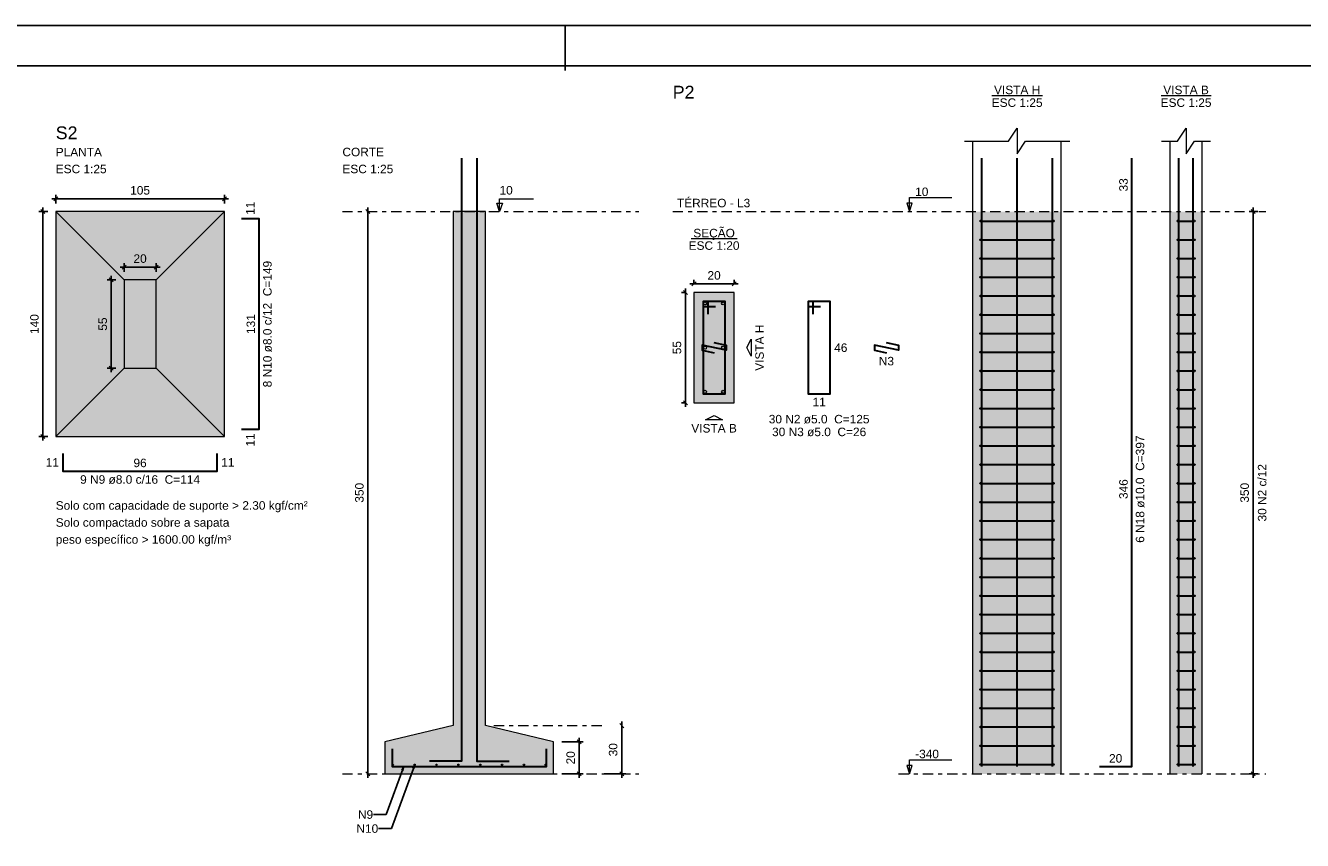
# Model space of a CAD drawing. Header units: millimetres. Extents: x 0 to 119, y 0 to 84.
# Tile 7 of 12: x 31 to 63, y 64 to 84. Entities that reach past the tile are written whole.
import ezdxf

# ---------------------------------------------------------------- set-up
doc = ezdxf.new("R2010")
doc.units = ezdxf.units.MM
doc.header["$MEASUREMENT"] = 0
doc.linetypes.add('DASHDOT', pattern=[2.54, 1.27, -0.635, 0, -0.635])
doc.linetypes.add('NULL', pattern=[0])
doc.layers.get('0').update_dxf_attribs({"lineweight": 18})
for name, color, linetype, lineweight in [('Descrição da armadura', 7, 'Continuous', 0), ('DT-Armadura', 2, 'Continuous', 30), ('DT-Barras na forma', 2, 'Continuous', 30), ('DT-Barras no corte', 5, 'Continuous', 5), ('DT-Barras rebatidas', 2, 'Continuous', 30), ('DT-Cotas', 9, 'Continuous', 5), ('DT-Estribos na forma', 2, 'Continuous', 30), ('DT-Forma', 5, 'Continuous', 5), ('DT-Hachura sapatas em corte', 43, 'Continuous', 5), ('DT-Hachura sapatas em planta', 43, 'Continuous', 5), ('DT-Hachura seção pilares', 254, 'Continuous', 5), ('DT-Hachura vista pilares', 254, 'Continuous', 5), ('DT-Pontilhado', 9, 'DASHDOT', 5), ('DT-Textos', 7, 'Continuous', 5), ('DT-Título', 3, 'Continuous', 20), ('Textos armaduras', 7, 'Continuous', 0)]:
    doc.layers.add(name, color=color, linetype=linetype, lineweight=lineweight)
doc.layers.add('SEDUC_MARF', color=1, linetype='Continuous')
doc.layers.add('SEDUC_MARGG', color=7, linetype='Continuous')
doc.styles.add('Arial', font='txt')
doc.dimstyles.get("Standard").update_dxf_attribs({"dimtxt": 0.18, "dimasz": 0.18, "dimexe": 0.18, "dimexo": 0.0625, "dimgap": 0.09, "dimtad": 0, "dimtih": 1, "dimtoh": 1, "dimdec": 4, "dimzin": 0, "dimdsep": 46, "dimtxsty": 'Standard', "dimcen": 0.09, "dimadec": 0, "dimazin": 0, "dimtfac": 1, "dimtdec": 4, "dimtofl": 0, "dimtmove": 0, "dimatfit": 3, "dimfxl": 1, "dimtolj": 1, "dimtzin": 0, "dimarcsym": 0})
doc.dimstyles.new('UM_20.000000', dxfattribs={"dimtxt": 0.18, "dimasz": 0.1, "dimexe": 0.1, "dimexo": 0.2, "dimgap": 0, "dimtad": 1, "dimtih": 1, "dimtoh": 1, "dimdec": 1, "dimlfac": 20, "dimzin": 0, "dimdsep": 46, "dimtxsty": 'Standard', "dimcen": 0.09, "dimdle": 0.1, "dimadec": 1, "dimazin": 2, "dimtfac": 1, "dimtdec": 4, "dimtofl": 0, "dimtmove": 0, "dimatfit": 3, "dimfxl": 1, "dimtolj": 1, "dimarcsym": 0})
doc.dimstyles.new('UM_25.000000', dxfattribs={"dimtxt": 0.18, "dimasz": 0.1, "dimexe": 0.1, "dimexo": 0.2, "dimgap": 0, "dimtad": 1, "dimtih": 1, "dimtoh": 1, "dimdec": 1, "dimlfac": 25, "dimzin": 0, "dimdsep": 46, "dimtxsty": 'Standard', "dimcen": 0.09, "dimdle": 0.1, "dimadec": 1, "dimazin": 2, "dimtfac": 1, "dimtdec": 4, "dimtofl": 0, "dimtmove": 0, "dimatfit": 3, "dimfxl": 1, "dimtolj": 1, "dimarcsym": 0})

# ---------------------------------------------------------------- blocks, each defined once
blk = doc.blocks.new('_Oblique')
at = {"color": 0, "linetype": 'ByBlock', "lineweight": -2}
blk.add_line((-0.5, -0.5), (0.5, 0.5), dxfattribs=at)
blk = doc.blocks.new('*D16')
at = {"layer": 'Defpoints', "color": 0}
for p in [(48.109858, 77.453308), (47.898058, 74.703308), (48.109858, 74.703308)]:
    blk.add_point(p, dxfattribs=at)
at = {"layer": 'DT-Cotas', "color": 0, "lineweight": -2}
for p, q in [((47.909858, 77.453308), (47.798058, 77.453308)), ((47.898058, 77.553308), (47.898058, 74.603308)), ((47.909858, 74.703308), (47.798058, 74.703308))]:
    blk.add_line(p, q, dxfattribs=at)
at = {"layer": 'DT-Cotas', "color": 0, "lineweight": -2, "xscale": 0.1, "yscale": 0.1, "zscale": 0.1}
for p, rotation in [((47.898058, 77.453308), 90), ((47.898058, 74.703308), 270)]:
    blk.add_blockref('_Oblique', p, dxfattribs=dict(at, rotation=rotation))
at = {"layer": 'DT-Cotas', "color": 7, "insert": (47.686258, 76.078308), "char_height": 0.2118, "attachment_point": 5, "rotation": 90, "style": 'Arial'}
blk.add_mtext('\\A1;55', dxfattribs=at)
blk = doc.blocks.new('*D17')
at = {"layer": 'Defpoints', "color": 0}
for p in [(49.109858, 77.665108), (48.109858, 77.453308), (49.109858, 77.453308)]:
    blk.add_point(p, dxfattribs=at)
at = {"layer": 'DT-Cotas', "color": 0, "lineweight": -2}
for p, q in [((48.009858, 77.665108), (49.209858, 77.665108)), ((48.109858, 77.653308), (48.109858, 77.765108)), ((49.109858, 77.653308), (49.109858, 77.765108))]:
    blk.add_line(p, q, dxfattribs=at)
at = {"layer": 'DT-Cotas', "color": 0, "lineweight": -2, "xscale": 0.1, "yscale": 0.1, "zscale": 0.1, "rotation": 180}
blk.add_blockref('_Oblique', (48.109858, 77.665108), dxfattribs=at)
at = {"layer": 'DT-Cotas', "color": 0, "lineweight": -2, "xscale": 0.1, "yscale": 0.1, "zscale": 0.1}
blk.add_blockref('_Oblique', (49.109858, 77.665108), dxfattribs=at)
at = {"layer": 'DT-Cotas', "color": 7, "insert": (48.609858, 77.876908), "char_height": 0.2118, "attachment_point": 5, "rotation": 0.0057296, "style": 'Arial'}
blk.add_mtext('\\A1;20', dxfattribs=at)
blk = doc.blocks.new('*D18')
at = {"layer": 'Defpoints', "color": 0}
for p in [(62.033048, 79.465408), (62.350748, 79.465408), (62.350748, 65.465408)]:
    blk.add_point(p, dxfattribs=at)
at = {"layer": 'DT-Cotas', "color": 0, "lineweight": -2}
for p, q in [((62.033048, 65.365408), (62.033048, 79.565408)), ((62.150748, 79.465408), (61.933048, 79.465408)), ((62.150748, 65.465408), (61.933048, 65.465408))]:
    blk.add_line(p, q, dxfattribs=at)
at = {"layer": 'DT-Cotas', "color": 0, "lineweight": -2, "xscale": 0.1, "yscale": 0.1, "zscale": 0.1}
for p, rotation in [((62.033048, 79.465408), 90), ((62.033048, 65.465408), 270)]:
    blk.add_blockref('_Oblique', p, dxfattribs=dict(at, rotation=rotation))
at = {"layer": 'DT-Cotas', "color": 7, "insert": (61.821248, 72.465408), "char_height": 0.2118, "attachment_point": 5, "rotation": 90, "style": 'Arial'}
blk.add_mtext('\\A1;350', dxfattribs=at)
blk = doc.blocks.new('*D19')
at = {"layer": 'Defpoints', "color": 0}
for p in [(62.033048, 79.465408), (62.350748, 79.465408), (62.350748, 65.465408)]:
    blk.add_point(p, dxfattribs=at)
at = {"layer": 'DT-Cotas', "color": 0, "lineweight": -2}
for p, q in [((62.033048, 65.365408), (62.033048, 79.565408)), ((62.150748, 79.465408), (61.933048, 79.465408)), ((62.150748, 65.465408), (61.933048, 65.465408))]:
    blk.add_line(p, q, dxfattribs=at)
at = {"layer": 'DT-Cotas', "color": 0, "lineweight": -2, "xscale": 0.1, "yscale": 0.1, "zscale": 0.1}
for p, rotation in [((62.033048, 79.465408), 90), ((62.033048, 65.465408), 270)]:
    blk.add_blockref('_Oblique', p, dxfattribs=dict(at, rotation=rotation))
blk = doc.blocks.new('*D20')
at = {"layer": 'Defpoints', "color": 0}
for p in [(32.218278, 79.465408), (31.900578, 73.865408), (32.218278, 73.865408)]:
    blk.add_point(p, dxfattribs=at)
at = {"layer": 'DT-Cotas', "color": 0, "lineweight": -2}
for p, q in [((31.900578, 79.565408), (31.900578, 73.765408)), ((32.018278, 79.465408), (31.800578, 79.465408)), ((32.018278, 73.865408), (31.800578, 73.865408))]:
    blk.add_line(p, q, dxfattribs=at)
at = {"layer": 'DT-Cotas', "color": 0, "lineweight": -2, "xscale": 0.1, "yscale": 0.1, "zscale": 0.1}
for p, rotation in [((31.900578, 79.465408), 90), ((31.900578, 73.865408), 270)]:
    blk.add_blockref('_Oblique', p, dxfattribs=dict(at, rotation=rotation))
at = {"layer": 'DT-Cotas', "color": 7, "insert": (31.688778, 76.665408), "char_height": 0.2118, "attachment_point": 5, "rotation": 90, "style": 'Arial'}
blk.add_mtext('\\A1;140', dxfattribs=at)
blk = doc.blocks.new('*D21')
at = {"layer": 'Defpoints', "color": 0}
for p in [(36.418278, 79.783108), (32.218278, 79.465408), (36.418278, 79.465408)]:
    blk.add_point(p, dxfattribs=at)
at = {"layer": 'DT-Cotas', "color": 0, "lineweight": -2}
for p, q in [((32.218278, 79.665408), (32.218278, 79.883108)), ((36.418278, 79.665408), (36.418278, 79.883108)), ((32.118278, 79.783108), (36.518278, 79.783108))]:
    blk.add_line(p, q, dxfattribs=at)
at = {"layer": 'DT-Cotas', "color": 0, "lineweight": -2, "xscale": 0.1, "yscale": 0.1, "zscale": 0.1, "rotation": 180}
blk.add_blockref('_Oblique', (32.218278, 79.783108), dxfattribs=at)
at = {"layer": 'DT-Cotas', "color": 0, "lineweight": -2, "xscale": 0.1, "yscale": 0.1, "zscale": 0.1}
blk.add_blockref('_Oblique', (36.418278, 79.783108), dxfattribs=at)
at = {"layer": 'DT-Cotas', "color": 7, "insert": (34.318278, 79.994908), "char_height": 0.2118, "attachment_point": 5, "rotation": 0.0057296, "style": 'Arial'}
blk.add_mtext('\\A1;105', dxfattribs=at)
blk = doc.blocks.new('*D22')
at = {"layer": 'Defpoints', "color": 0}
for p in [(33.918278, 77.765408), (33.600578, 75.565408), (33.918278, 75.565408)]:
    blk.add_point(p, dxfattribs=at)
at = {"layer": 'DT-Cotas', "color": 0, "lineweight": -2}
for p, q in [((33.718278, 77.765408), (33.500578, 77.765408)), ((33.600578, 77.865408), (33.600578, 75.465408)), ((33.718278, 75.565408), (33.500578, 75.565408))]:
    blk.add_line(p, q, dxfattribs=at)
at = {"layer": 'DT-Cotas', "color": 0, "lineweight": -2, "xscale": 0.1, "yscale": 0.1, "zscale": 0.1}
for p, rotation in [((33.600578, 77.765408), 90), ((33.600578, 75.565408), 270)]:
    blk.add_blockref('_Oblique', p, dxfattribs=dict(at, rotation=rotation))
at = {"layer": 'DT-Cotas', "color": 7, "insert": (33.388778, 76.665408), "char_height": 0.2118, "attachment_point": 5, "rotation": 90, "style": 'Arial'}
blk.add_mtext('\\A1;55', dxfattribs=at)
blk = doc.blocks.new('*D23')
at = {"layer": 'Defpoints', "color": 0}
for p in [(34.718278, 78.083108), (33.918278, 77.765408), (34.718278, 77.765408)]:
    blk.add_point(p, dxfattribs=at)
at = {"layer": 'DT-Cotas', "color": 0, "lineweight": -2}
for p, q in [((33.818278, 78.083108), (34.818278, 78.083108)), ((33.918278, 77.965408), (33.918278, 78.183108)), ((34.718278, 77.965408), (34.718278, 78.183108))]:
    blk.add_line(p, q, dxfattribs=at)
at = {"layer": 'DT-Cotas', "color": 0, "lineweight": -2, "xscale": 0.1, "yscale": 0.1, "zscale": 0.1, "rotation": 180}
blk.add_blockref('_Oblique', (33.918278, 78.083108), dxfattribs=at)
at = {"layer": 'DT-Cotas', "color": 0, "lineweight": -2, "xscale": 0.1, "yscale": 0.1, "zscale": 0.1}
blk.add_blockref('_Oblique', (34.718278, 78.083108), dxfattribs=at)
at = {"layer": 'DT-Cotas', "color": 7, "insert": (34.318278, 78.294908), "char_height": 0.2118, "attachment_point": 5, "rotation": 0.0057296, "style": 'Arial'}
blk.add_mtext('\\A1;20', dxfattribs=at)
blk = doc.blocks.new('*D24')
at = {"layer": 'Defpoints', "color": 0}
for p in [(39.991558, 79.465408), (39.991558, 65.465408), (39.991558, 65.465408)]:
    blk.add_point(p, dxfattribs=at)
at = {"layer": 'DT-Cotas', "color": 0, "lineweight": -2}
blk.add_line((39.991558, 79.565408), (39.991558, 65.365408), dxfattribs=at)
at = {"layer": 'DT-Cotas', "color": 0, "lineweight": -2, "xscale": 0.1, "yscale": 0.1, "zscale": 0.1}
for p, rotation in [((39.991558, 79.465408), 90), ((39.991558, 65.465408), 270)]:
    blk.add_blockref('_Oblique', p, dxfattribs=dict(at, rotation=rotation))
at = {"layer": 'DT-Cotas', "color": 7, "insert": (39.779758, 72.465408), "char_height": 0.2118, "attachment_point": 5, "rotation": 90, "style": 'Arial'}
blk.add_mtext('\\A1;350', dxfattribs=at)
blk = doc.blocks.new('*D25')
at = {"layer": 'Defpoints', "color": 0}
for p in [(44.615158, 66.265408), (44.615158, 65.465408), (45.250558, 65.465408)]:
    blk.add_point(p, dxfattribs=at)
at = {"layer": 'DT-Cotas', "color": 0, "lineweight": -2}
for p, q in [((44.815158, 66.265408), (45.350558, 66.265408)), ((45.250558, 66.365408), (45.250558, 65.365408)), ((44.815158, 65.465408), (45.350558, 65.465408))]:
    blk.add_line(p, q, dxfattribs=at)
at = {"layer": 'DT-Cotas', "color": 0, "lineweight": -2, "xscale": 0.1, "yscale": 0.1, "zscale": 0.1}
for p, rotation in [((45.250558, 66.265408), 90), ((45.250558, 65.465408), 270)]:
    blk.add_blockref('_Oblique', p, dxfattribs=dict(at, rotation=rotation))
at = {"layer": 'DT-Cotas', "color": 7, "insert": (45.038758, 65.865408), "char_height": 0.2118, "attachment_point": 5, "rotation": 90, "style": 'Arial'}
blk.add_mtext('\\A1;20', dxfattribs=at)
blk = doc.blocks.new('*D26')
at = {"layer": 'Defpoints', "color": 0}
for p in [(46.309558, 66.665408), (45.674158, 65.465408), (46.309558, 65.465408)]:
    blk.add_point(p, dxfattribs=at)
at = {"layer": 'DT-Cotas', "color": 0, "lineweight": -2}
for p, q in [((46.309558, 66.765408), (46.309558, 65.365408)), ((45.874158, 65.465408), (46.409558, 65.465408))]:
    blk.add_line(p, q, dxfattribs=at)
at = {"layer": 'DT-Cotas', "color": 0, "lineweight": -2, "xscale": 0.1, "yscale": 0.1, "zscale": 0.1}
for p, rotation in [((46.309558, 66.665408), 90.0000000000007), ((46.309558, 65.465408), 270.0000000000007)]:
    blk.add_blockref('_Oblique', p, dxfattribs=dict(at, rotation=rotation))
at = {"layer": 'DT-Cotas', "color": 7, "insert": (46.097758, 66.065408), "char_height": 0.2118, "attachment_point": 5, "rotation": 90, "style": 'Arial'}
blk.add_mtext('\\A1;30', dxfattribs=at)

msp = doc.modelspace()

# ---------------------------------------------------------------- hatches: boundary and pattern name
at = {"layer": 'DT-Hachura sapatas em corte', "linetype": 'Continuous'}
msp.add_hatch(color=43, dxfattribs=at).paths.add_polyline_path([(42.1152, 66.6654), (42.1152, 66.6654), (40.4152, 66.2654), (40.4152, 65.4654), (44.6152, 65.4654), (44.6152, 66.2654), (42.9152, 66.6654), (42.9152, 66.6654), (42.9152, 79.4654), (42.1152, 79.4654), (42.1152, 66.6654)])
at = {"layer": 'DT-Hachura sapatas em planta', "linetype": 'Continuous'}
msp.add_hatch(color=43, dxfattribs=at).paths.add_polyline_path([(32.2183, 73.8654), (36.4183, 73.8654), (36.4183, 79.4654), (32.2183, 79.4654), (32.2183, 73.8654)])
at = {"layer": 'DT-Hachura seção pilares', "linetype": 'Continuous'}
msp.add_hatch(color=254, dxfattribs=at).paths.add_polyline_path([(48.1099, 74.7033), (48.1099, 74.7033), (49.1099, 74.7033), (49.1099, 77.4533), (48.1099, 77.4533), (48.1099, 74.7033)])
at = {"layer": 'DT-Hachura vista pilares', "linetype": 'Continuous'}
for points in [[(55.056, 65.4654), (55.056, 79.4654), (57.256, 79.4654), (57.256, 65.4654), (55.056, 65.4654)], [(59.9622, 65.4654), (59.9622, 79.4654), (60.7622, 79.4654), (60.7622, 65.4654), (59.9622, 65.4654)]]:
    msp.add_hatch(color=254, dxfattribs=at).paths.add_polyline_path(points)

# ---------------------------------------------------------------- linework, layer by layer
at = {"layer": 'DT-Armadura'}
for points in [[(42.3252, 80.7997), (42.3252, 65.7804), (41.5252, 65.7804)], [(42.7052, 80.7997), (42.7052, 65.7804), (43.5052, 65.7804)], [(36.8419, 74.0454), (37.2819, 74.0454), (37.2819, 79.2854), (36.8419, 79.2854)], [(32.3983, 73.4418), (32.3983, 73.0018), (36.2383, 73.0018), (36.2383, 73.4418)], [(40.5952, 66.0854), (40.5952, 65.6454), (44.4352, 65.6454), (44.4352, 66.0854)]]:
    msp.add_lwpolyline(points, dxfattribs=at)
at = {"layer": 'DT-Barras na forma'}
for points in [[(55.276, 65.6454), (55.276, 79.4654), (55.276, 80.7997)], [(56.156, 65.6454), (56.156, 79.4654), (56.156, 80.7997)], [(57.036, 65.6454), (57.036, 79.4654), (57.036, 80.7997)], [(60.1822, 65.6454), (60.1822, 79.4654), (60.1822, 80.7997)], [(60.5422, 65.6454), (60.5422, 79.4654), (60.5422, 80.7997)], [(48.4599, 76.9158), (48.4599, 77.2283), (48.3349, 77.2283), (48.3349, 74.9283), (48.8849, 74.9283), (48.8849, 77.2283), (48.3349, 77.2283), (48.3349, 77.1033), (48.6474, 77.1033)], [(48.6039, 76.2045), (48.9099, 76.1408), (48.9099, 76.0158), (48.3099, 76.1408), (48.3099, 76.0158), (48.6158, 75.9521)]]:
    msp.add_lwpolyline(points, dxfattribs=at)
at = {"layer": 'DT-Barras no corte'}
for centre, radius in [((48.3849, 77.1783), 0.0375), ((48.8349, 77.1783), 0.0375), ((48.3849, 76.0783), 0.0375), ((48.8349, 76.0783), 0.0375), ((48.3849, 74.9783), 0.0375), ((48.8349, 74.9783), 0.0375), ((40.6112, 65.6934), 0.016), ((41.1552, 65.6934), 0.016), ((41.6992, 65.6934), 0.016), ((42.2432, 65.6934), 0.016), ((42.7872, 65.6934), 0.016), ((43.3312, 65.6934), 0.016), ((43.8752, 65.6934), 0.016), ((44.4192, 65.6934), 0.016)]:
    msp.add_circle(centre, radius, dxfattribs=at)
at = {"layer": 'DT-Barras rebatidas'}
for points in [[(58.2091, 65.6454), (59.0091, 65.6454), (59.0092, 79.4654), (59.0092, 80.7997)], [(51.0762, 76.9158), (51.0762, 77.2283), (50.9512, 77.2283), (50.9512, 74.9283), (51.5012, 74.9283), (51.5012, 77.2283), (50.9512, 77.2283), (50.9512, 77.1033), (51.2637, 77.1033)], [(52.8953, 76.2045), (53.2012, 76.1408), (53.2012, 76.0158), (52.6012, 76.1408), (52.6012, 76.0158), (52.9071, 75.9521)]]:
    msp.add_lwpolyline(points, dxfattribs=at)
at = {"layer": 'DT-Estribos na forma'}
for p, q in [((55.246, 79.2321), (57.066, 79.2321)), ((60.1522, 79.2321), (60.5722, 79.2321)), ((55.246, 78.7654), (57.066, 78.7654)), ((60.1522, 78.7654), (60.5722, 78.7654)), ((55.246, 78.2987), (57.066, 78.2987)), ((60.1522, 78.2987), (60.5722, 78.2987)), ((55.246, 77.8321), (57.066, 77.8321)), ((60.1522, 77.8321), (60.5722, 77.8321)), ((55.246, 77.3654), (57.066, 77.3654)), ((60.1522, 77.3654), (60.5722, 77.3654)), ((55.246, 76.8987), (57.066, 76.8987)), ((60.1522, 76.8987), (60.5722, 76.8987)), ((55.246, 76.4321), (57.066, 76.4321)), ((60.1522, 76.4321), (60.5722, 76.4321)), ((55.246, 75.9654), (57.066, 75.9654)), ((60.1522, 75.9654), (60.5722, 75.9654)), ((55.246, 75.4987), (57.066, 75.4987)), ((60.1522, 75.4987), (60.5722, 75.4987)), ((55.246, 75.0321), (57.066, 75.0321)), ((60.1522, 75.0321), (60.5722, 75.0321)), ((55.246, 74.5654), (57.066, 74.5654)), ((60.1522, 74.5654), (60.5722, 74.5654)), ((55.246, 74.0987), (57.066, 74.0987)), ((60.1522, 74.0987), (60.5722, 74.0987)), ((55.246, 73.6321), (57.066, 73.6321)), ((60.1522, 73.6321), (60.5722, 73.6321)), ((55.246, 73.1654), (57.066, 73.1654)), ((60.1522, 73.1654), (60.5722, 73.1654)), ((55.246, 72.6987), (57.066, 72.6987)), ((60.1522, 72.6987), (60.5722, 72.6987)), ((55.246, 72.2321), (57.066, 72.2321)), ((60.1522, 72.2321), (60.5722, 72.2321)), ((55.246, 71.7654), (57.066, 71.7654)), ((60.1522, 71.7654), (60.5722, 71.7654)), ((55.246, 71.2987), (57.066, 71.2987)), ((60.1522, 71.2987), (60.5722, 71.2987)), ((55.246, 70.8321), (57.066, 70.8321)), ((60.1522, 70.8321), (60.5722, 70.8321)), ((55.246, 70.3654), (57.066, 70.3654)), ((60.1522, 70.3654), (60.5722, 70.3654)), ((55.246, 69.8987), (57.066, 69.8987)), ((60.1522, 69.8987), (60.5722, 69.8987)), ((55.246, 69.4321), (57.066, 69.4321)), ((60.1522, 69.4321), (60.5722, 69.4321)), ((55.246, 68.9654), (57.066, 68.9654)), ((60.1522, 68.9654), (60.5722, 68.9654)), ((55.246, 68.4987), (57.066, 68.4987)), ((60.1522, 68.4987), (60.5722, 68.4987)), ((55.246, 68.0321), (57.066, 68.0321)), ((60.1522, 68.0321), (60.5722, 68.0321)), ((55.246, 67.5654), (57.066, 67.5654)), ((60.1522, 67.5654), (60.5722, 67.5654)), ((55.246, 67.0987), (57.066, 67.0987)), ((60.1522, 67.0987), (60.5722, 67.0987)), ((55.246, 66.6321), (57.066, 66.6321)), ((60.1522, 66.6321), (60.5722, 66.6321)), ((55.246, 66.1654), (57.066, 66.1654)), ((60.1522, 66.1654), (60.5722, 66.1654)), ((55.246, 65.6987), (57.066, 65.6987)), ((60.1522, 65.6987), (60.5722, 65.6987))]:
    msp.add_line(p, q, dxfattribs=at)
for centre in [(55.246, 79.2321), (57.066, 79.2321), (60.1522, 79.2321), (60.5722, 79.2321), (55.246, 78.7654), (57.066, 78.7654), (60.1522, 78.7654), (60.5722, 78.7654), (55.246, 78.2987), (57.066, 78.2987), (60.1522, 78.2987), (60.5722, 78.2987), (55.246, 77.8321), (57.066, 77.8321), (60.1522, 77.8321), (60.5722, 77.8321), (55.246, 77.3654), (57.066, 77.3654), (60.1522, 77.3654), (60.5722, 77.3654), (55.246, 76.8987), (57.066, 76.8987), (60.1522, 76.8987), (60.5722, 76.8987), (55.246, 76.4321), (57.066, 76.4321), (60.1522, 76.4321), (60.5722, 76.4321), (55.246, 75.9654), (57.066, 75.9654), (60.1522, 75.9654), (60.5722, 75.9654), (55.246, 75.4987), (57.066, 75.4987), (60.1522, 75.4987), (60.5722, 75.4987), (55.246, 75.0321), (57.066, 75.0321), (60.1522, 75.0321), (60.5722, 75.0321), (55.246, 74.5654), (57.066, 74.5654), (60.1522, 74.5654), (60.5722, 74.5654), (55.246, 74.0987), (57.066, 74.0987), (60.1522, 74.0987), (60.5722, 74.0987), (55.246, 73.6321), (57.066, 73.6321), (60.1522, 73.6321), (60.5722, 73.6321), (55.246, 73.1654), (57.066, 73.1654), (60.1522, 73.1654), (60.5722, 73.1654), (55.246, 72.6987), (57.066, 72.6987), (60.1522, 72.6987), (60.5722, 72.6987), (55.246, 72.2321), (57.066, 72.2321), (60.1522, 72.2321), (60.5722, 72.2321), (55.246, 71.7654), (57.066, 71.7654), (60.1522, 71.7654), (60.5722, 71.7654), (55.246, 71.2987), (57.066, 71.2987), (60.1522, 71.2987), (60.5722, 71.2987), (55.246, 70.8321), (57.066, 70.8321), (60.1522, 70.8321), (60.5722, 70.8321), (55.246, 70.3654), (57.066, 70.3654), (60.1522, 70.3654), (60.5722, 70.3654), (55.246, 69.8987), (57.066, 69.8987), (60.1522, 69.8987), (60.5722, 69.8987), (55.246, 69.4321), (57.066, 69.4321), (60.1522, 69.4321), (60.5722, 69.4321), (55.246, 68.9654), (57.066, 68.9654), (60.1522, 68.9654), (60.5722, 68.9654), (55.246, 68.4987), (57.066, 68.4987), (60.1522, 68.4987), (60.5722, 68.4987), (55.246, 68.0321), (57.066, 68.0321), (60.1522, 68.0321), (60.5722, 68.0321), (55.246, 67.5654), (57.066, 67.5654), (60.1522, 67.5654), (60.5722, 67.5654), (55.246, 67.0987), (57.066, 67.0987), (60.1522, 67.0987), (60.5722, 67.0987), (55.246, 66.6321), (57.066, 66.6321), (60.1522, 66.6321), (60.5722, 66.6321), (55.246, 66.1654), (57.066, 66.1654), (60.1522, 66.1654), (60.5722, 66.1654), (55.246, 65.6987), (57.066, 65.6987), (60.1522, 65.6987), (60.5722, 65.6987)]:
    msp.add_circle(centre, 0.01, dxfattribs=at)
at = {"layer": 'DT-Forma'}
for p, q in [((55.056, 79.4654), (55.056, 81.2233)), ((57.256, 79.4654), (57.256, 81.2233)), ((59.9622, 79.4654), (59.9622, 81.2233)), ((60.7622, 79.4654), (60.7622, 81.2233)), ((32.2183, 79.4654), (33.9183, 77.7654)), ((36.4183, 79.4654), (34.7183, 77.7654)), ((55.056, 65.4654), (55.056, 79.4654)), ((57.256, 65.4654), (57.256, 79.4654)), ((59.9622, 65.4654), (59.9622, 79.4654)), ((60.7622, 65.4654), (60.7622, 79.4654)), ((32.2183, 73.8654), (33.9183, 75.5654)), ((32.2183, 73.8654), (33.9183, 75.5654)), ((36.4183, 73.8654), (34.7183, 75.5654))]:
    msp.add_line(p, q, dxfattribs=at)
for points in [[(54.8442, 81.2233), (55.9442, 81.2233), (56.156, 81.541), (56.156, 80.9056), (56.3678, 81.2233), (57.4678, 81.2233)], [(59.7504, 81.2233), (60.1504, 81.2233), (60.3622, 81.541), (60.3622, 80.9056), (60.574, 81.2233), (60.974, 81.2233)]]:
    msp.add_lwpolyline(points, dxfattribs=at)
for points in [[(32.2183, 73.8654), (36.4183, 73.8654), (36.4183, 79.4654), (32.2183, 79.4654), (32.2183, 73.8654)], [(42.1152, 66.6654), (42.1152, 66.6654), (40.4152, 66.2654), (40.4152, 65.4654), (44.6152, 65.4654), (44.6152, 66.2654), (42.9152, 66.6654), (42.9152, 66.6654), (42.9152, 79.4654), (42.1152, 79.4654), (42.1152, 66.6654)], [(33.9183, 75.5654), (34.7183, 75.5654), (34.7183, 77.7654), (33.9183, 77.7654), (33.9183, 75.5654)], [(48.1099, 74.7033), (49.1099, 74.7033), (49.1099, 77.4533), (48.1099, 77.4533), (48.1099, 74.7033)]]:
    msp.add_lwpolyline(points, close=True, dxfattribs=at)
at = {"layer": 'DT-Pontilhado', "ltscale": 0.2}
for p, q in [((39.3562, 79.4654), (46.7332, 79.4654)), ((47.5804, 79.4654), (62.3507, 79.4654)), ((43.127, 66.6654), (45.886, 66.6654)), ((39.3562, 65.4654), (46.7332, 65.4654)), ((53.2012, 65.4654), (62.3507, 65.4654))]:
    msp.add_line(p, q, dxfattribs=at)
at = {"layer": 'DT-Textos'}
for p, q in [((55.5262, 82.3564), (56.7859, 82.3564)), ((59.7406, 82.3564), (60.9839, 82.3564)), ((48.0376, 78.7982), (49.1821, 78.7982))]:
    msp.add_line(p, q, dxfattribs=at)
for points in [[(53.4765, 79.4654), (53.5401, 79.6772), (53.413, 79.6772), (53.4765, 79.4654), (53.4765, 79.8154), (54.5265, 79.8154)], [(43.2682, 79.4654), (43.2682, 79.7831), (44.1154, 79.7831)], [(53.4765, 65.4654), (53.5401, 65.6772), (53.413, 65.6772), (53.4765, 65.4654), (53.4765, 65.8154), (54.5265, 65.8154)]]:
    msp.add_lwpolyline(points, dxfattribs=at)
for points in [[(43.3388, 79.6772), (43.2682, 79.4654), (43.1976, 79.6772), (43.3388, 79.6772)], [(49.5335, 76.0783), (49.5335, 75.8665), (49.4276, 76.0783), (49.5335, 76.2901), (49.5335, 76.0783)], [(48.6099, 74.2797), (48.3981, 74.2797), (48.6099, 74.3856), (48.8217, 74.2797), (48.6099, 74.2797)]]:
    msp.add_lwpolyline(points, close=True, dxfattribs=at)
at = {"layer": 'SEDUC_MARF'}
msp.add_line((44.9015, 84.1), (44.9015, 82.9804), dxfattribs=at)
msp.add_lwpolyline([(118.9, 84.1), (0, 84.1), (0, 0), (118.9, 0)], close=True, dxfattribs=at)
at = {"layer": 'SEDUC_MARGG'}
msp.add_lwpolyline([(2.5, 1), (117.9, 1), (117.9, 83.1), (2.5, 83.1), (2.5, 1)], dxfattribs=at)

# ---------------------------------------------------------------- texts
at = {"layer": 'Descrição da armadura', "linetype": 'NULL', "char_height": 0.2118, "attachment_point": 8, "rotation": 90.00021, "line_spacing_factor": 0.9, "style": 'Arial'}
for s, insert, width in [('8 N10 ø8.0 c/12  C=149', (37.6, 76.665), 6.174395), ('6 N18 ø10.0  C=397', (59.327, 72.555), 5.239541), ('30 N2 c/12', (62.3647, 72.4654), 2.845127)]:
    msp.add_mtext(s, dxfattribs=dict(at, insert=insert, width=width))
at = {"layer": 'Descrição da armadura', "linetype": 'NULL', "char_height": 0.2118, "line_spacing_factor": 0.9, "style": 'Arial'}
for s, insert, width, attachment_point in [('N3', (52.9009, 75.6339), 0.741426, 8), ('30 N2 ø5.0  C=125', (51.2259, 74.1869), 4.916973, 8), ('30 N3 ø5.0  C=26', (51.2259, 73.8689), 4.634404, 8), ('9 N9 ø8.0 c/16  C=114', (34.3179, 72.6839), 5.851826, 8), ('N9', (40.1208, 64.4512), 0.781426, 6), ('N10', (40.2479, 64.1012), 1.103994, 6)]:
    msp.add_mtext(s, dxfattribs=dict(at, insert=insert, width=width, attachment_point=attachment_point))
at = {"layer": 'DT-Textos', "linetype": 'NULL', "char_height": 0.2118, "line_spacing_factor": 0.798, "style": 'Arial'}
for s, insert, width, attachment_point in [('VISTA H', (56.1559, 82.3879), 2.255996, 8), ('VISTA B', (60.3619, 82.3879), 2.223994, 8), ('ESC 1:25', (56.1559, 82.0709), 2.482559, 8), ('ESC 1:25', (60.3619, 82.0709), 2.482559, 8), ('PLANTA', (32.2179, 80.8419), 2.256279, 7), ('CORTE', (39.3559, 80.8419), 2.03, 7), ('ESC 1:25', (32.2179, 80.4189), 2.482559, 7), ('ESC 1:25', (39.3559, 80.4189), 2.482559, 7), ('10', (43.2679, 79.8889), 0.645137, 7), ('10', (53.6169, 79.8509), 0.645137, 7), ('TÉRREO - L3', (47.6859, 79.5709), 3.577422, 7), ('SEÇÃO', (48.6099, 78.76), 2.030566, 8), ('ESC 1:20', (48.6099, 78.5119), 2.482559, 8), ('VISTA B', (48.6099, 73.9619), 2.223994, 8), ('Solo com capacidade de suporte > 2.30 kgf/cm²', (32.2179, 71.979), 12.299795, 7), ('Solo compactado sobre a sapata', (32.2179, 71.555), 8.479951, 7), ('peso específico > 1600.00 kgf/m³', (32.2179, 71.132), 8.560098, 7), ('-340', (53.6169, 65.8509), 1.16085, 7)]:
    msp.add_mtext(s, dxfattribs=dict(at, insert=insert, width=width, attachment_point=attachment_point))
at = {"layer": 'DT-Textos', "linetype": 'NULL', "insert": (49.851, 76.078), "char_height": 0.2118, "width": 2.255996, "attachment_point": 8, "rotation": 90.00021, "line_spacing_factor": 0.798, "style": 'Arial'}
msp.add_mtext('VISTA H', dxfattribs=at)
at = {"layer": 'DT-Título', "linetype": 'NULL', "char_height": 0.3177, "width": 1.076367, "attachment_point": 7, "line_spacing_factor": 0.798, "style": 'Arial'}
for s, insert in [('P2', (47.5799, 82.2818)), ('S2', (32.2179, 81.2658))]:
    msp.add_mtext(s, dxfattribs=dict(at, insert=insert))
at = {"layer": 'Textos armaduras', "linetype": 'NULL', "char_height": 0.2118, "rotation": 90.00021, "line_spacing_factor": 0.9, "style": 'Arial'}
for s, insert, width, attachment_point in [('33', (58.9119, 80.1326), 1.045137, 8), ('11', (37.1678, 79.3854), 1.045137, 7), ('131', (37.1846, 76.6654), 1.367705, 8), ('11', (36.956, 73.9454), 1.045137, 3), ('346', (58.9119, 72.5554), 1.367705, 8)]:
    msp.add_mtext(s, dxfattribs=dict(at, insert=insert, width=width, attachment_point=attachment_point))
at = {"layer": 'Textos armaduras', "linetype": 'NULL', "char_height": 0.2118, "width": 1.045137, "line_spacing_factor": 0.9, "style": 'Arial'}
for s, insert, attachment_point in [('46', (51.6012, 76.1842), 1), ('11', (51.2262, 74.831), 2), ('11', (32.2983, 73.1159), 9), ('96', (34.3183, 73.0991), 8), ('11', (36.3383, 73.3277), 1), ('20', (58.6091, 65.7427), 8)]:
    msp.add_mtext(s, dxfattribs=dict(at, insert=insert, attachment_point=attachment_point))

# ---------------------------------------------------------------- dimensions: what is measured, and where the dimension line sits
at = {"layer": 'DT-Cotas'}
for base, p1, p2, dimstyle, override, picture, middle in [((36.4183, 79.7831), (32.2183, 79.4654), (36.4183, 79.4654), 'UM_25.000000', {"dimtxt": 0.2118, "dimasz": 0.1, "dimexe": 0.1, "dimexo": 0.2, "dimtad": 1, "dimtih": 0, "dimtoh": 0, "dimdec": 1, "dimlfac": 25, "dimzin": 8, "dimtxsty": 'Arial', "dimblk": 'Oblique', "dimblk1": 'Oblique', "dimblk2": 'Oblique', "dimsah": 1, "dimdle": 0.1, "dimse1": 0, "dimse2": 0, "dimclrt": 7, "dimadec": 1, "dimazin": 3, "dimtmove": 2, "dimldrblk": 'Oblique'}, '*D21', (34.3183, 79.9949)), ((34.7183, 78.0831), (33.9183, 77.7654), (34.7183, 77.7654), 'UM_25.000000', {"dimtxt": 0.2118, "dimasz": 0.1, "dimexe": 0.1, "dimexo": 0.2, "dimtad": 1, "dimtih": 0, "dimtoh": 0, "dimdec": 1, "dimlfac": 25, "dimzin": 8, "dimtxsty": 'Arial', "dimblk": 'Oblique', "dimblk1": 'Oblique', "dimblk2": 'Oblique', "dimsah": 1, "dimdle": 0.1, "dimse1": 0, "dimse2": 0, "dimclrt": 7, "dimadec": 1, "dimazin": 3, "dimtmove": 2, "dimldrblk": 'Oblique'}, '*D23', (34.3183, 78.2949)), ((49.1099, 77.6651), (48.1099, 77.4533), (49.1099, 77.4533), 'UM_20.000000', {"dimtxt": 0.2118, "dimasz": 0.1, "dimexe": 0.1, "dimexo": 0.2, "dimtad": 1, "dimtih": 0, "dimtoh": 0, "dimdec": 1, "dimlfac": 20, "dimzin": 8, "dimtxsty": 'Arial', "dimblk": 'Oblique', "dimblk1": 'Oblique', "dimblk2": 'Oblique', "dimsah": 1, "dimdle": 0.1, "dimse1": 0, "dimse2": 0, "dimclrt": 7, "dimadec": 1, "dimazin": 3, "dimtmove": 2, "dimldrblk": 'Oblique'}, '*D17', (48.6099, 77.8769))]:
    dim = msp.add_linear_dim(base=base, p1=p1, p2=p2, dimstyle=dimstyle, override=override, dxfattribs=at)
    dim.commit()
    dim.dimension.update_dxf_attribs({"geometry": picture, "text_midpoint": middle, "dimtype": 160, "text_rotation": 0.00573})
for base, p1, p2, dimstyle, override, picture, middle in [((31.9006, 73.8654), (32.2183, 79.4654), (32.2183, 73.8654), 'UM_25.000000', {"dimtxt": 0.2118, "dimasz": 0.1, "dimexe": 0.1, "dimexo": 0.2, "dimtad": 1, "dimtih": 0, "dimtoh": 0, "dimdec": 1, "dimlfac": 25, "dimzin": 8, "dimtxsty": 'Arial', "dimblk": 'Oblique', "dimblk1": 'Oblique', "dimblk2": 'Oblique', "dimsah": 1, "dimdle": 0.1, "dimse1": 0, "dimse2": 0, "dimclrt": 7, "dimadec": 1, "dimazin": 3, "dimtmove": 2, "dimldrblk": 'Oblique'}, '*D20', (31.6888, 76.6654)), ((39.9916, 65.4654), (39.9916, 79.4654), (39.9916, 65.4654), 'UM_25.000000', {"dimtxt": 0.2118, "dimasz": 0.1, "dimexe": 0.1, "dimexo": 0.2, "dimtad": 1, "dimtih": 0, "dimtoh": 0, "dimdec": 1, "dimlfac": 25, "dimzin": 8, "dimtxsty": 'Arial', "dimblk": 'Oblique', "dimblk1": 'Oblique', "dimblk2": 'Oblique', "dimsah": 1, "dimdle": 0.1, "dimse1": 1, "dimse2": 1, "dimclrt": 7, "dimadec": 1, "dimazin": 3, "dimtmove": 2, "dimldrblk": 'Oblique'}, '*D24', (39.7798, 72.4654)), ((62.033, 79.4654), (62.3507, 65.4654), (62.3507, 79.4654), 'UM_25.000000', {"dimtxt": 0.2118, "dimasz": 0.1, "dimexe": 0.1, "dimexo": 0.2, "dimtad": 1, "dimtih": 0, "dimtoh": 0, "dimdec": 1, "dimlfac": 25, "dimzin": 8, "dimtxsty": 'Arial', "dimblk": 'Oblique', "dimblk1": 'Oblique', "dimblk2": 'Oblique', "dimsah": 1, "dimdle": 0.1, "dimse1": 0, "dimse2": 0, "dimclrt": 7, "dimadec": 1, "dimazin": 3, "dimtmove": 2, "dimldrblk": 'Oblique'}, '*D18', (61.8212, 72.4654)), ((33.6006, 75.5654), (33.9183, 77.7654), (33.9183, 75.5654), 'UM_25.000000', {"dimtxt": 0.2118, "dimasz": 0.1, "dimexe": 0.1, "dimexo": 0.2, "dimtad": 1, "dimtih": 0, "dimtoh": 0, "dimdec": 1, "dimlfac": 25, "dimzin": 8, "dimtxsty": 'Arial', "dimblk": 'Oblique', "dimblk1": 'Oblique', "dimblk2": 'Oblique', "dimsah": 1, "dimdle": 0.1, "dimse1": 0, "dimse2": 0, "dimclrt": 7, "dimadec": 1, "dimazin": 3, "dimtmove": 2, "dimldrblk": 'Oblique'}, '*D22', (33.3888, 76.6654)), ((47.8981, 74.7033), (48.1099, 77.4533), (48.1099, 74.7033), 'UM_20.000000', {"dimtxt": 0.2118, "dimasz": 0.1, "dimexe": 0.1, "dimexo": 0.2, "dimtad": 1, "dimtih": 0, "dimtoh": 0, "dimdec": 1, "dimlfac": 20, "dimzin": 8, "dimtxsty": 'Arial', "dimblk": 'Oblique', "dimblk1": 'Oblique', "dimblk2": 'Oblique', "dimsah": 1, "dimdle": 0.1, "dimse1": 0, "dimse2": 0, "dimclrt": 7, "dimadec": 1, "dimazin": 3, "dimtmove": 2, "dimldrblk": 'Oblique'}, '*D16', (47.6863, 76.0783)), ((46.3096, 65.4654), (46.3096, 66.6654), (45.6742, 65.4654), 'UM_25.000000', {"dimtxt": 0.2118, "dimasz": 0.1, "dimexe": 0.1, "dimexo": 0.2, "dimtad": 1, "dimtih": 0, "dimtoh": 0, "dimdec": 1, "dimlfac": 25, "dimzin": 8, "dimtxsty": 'Arial', "dimblk": 'Oblique', "dimblk1": 'Oblique', "dimblk2": 'Oblique', "dimsah": 1, "dimdle": 0.1, "dimse1": 1, "dimse2": 0, "dimclrt": 7, "dimadec": 1, "dimazin": 3, "dimtmove": 2, "dimldrblk": 'Oblique'}, '*D26', (46.0978, 66.0654)), ((45.2506, 65.4654), (44.6152, 66.2654), (44.6152, 65.4654), 'UM_25.000000', {"dimtxt": 0.2118, "dimasz": 0.1, "dimexe": 0.1, "dimexo": 0.2, "dimtad": 1, "dimtih": 0, "dimtoh": 0, "dimdec": 1, "dimlfac": 25, "dimzin": 8, "dimtxsty": 'Arial', "dimblk": 'Oblique', "dimblk1": 'Oblique', "dimblk2": 'Oblique', "dimsah": 1, "dimdle": 0.1, "dimse1": 0, "dimse2": 0, "dimclrt": 7, "dimadec": 1, "dimazin": 3, "dimtmove": 2, "dimldrblk": 'Oblique'}, '*D25', (45.0388, 65.8654))]:
    dim = msp.add_linear_dim(base=base, p1=p1, p2=p2, angle=90, dimstyle=dimstyle, override=override, dxfattribs=at)
    dim.commit()
    dim.dimension.update_dxf_attribs({"geometry": picture, "text_midpoint": middle, "dimtype": 160, "text_rotation": 90})
dim = msp.add_linear_dim(base=(62.033, 79.4654), p1=(62.3507, 65.4654), p2=(62.3507, 79.4654), angle=90, text=' ', dimstyle='UM_25.000000', override={"dimtxt": 0.2118, "dimasz": 0.1, "dimexe": 0.1, "dimexo": 0.2, "dimtad": 1, "dimtih": 0, "dimtoh": 0, "dimdec": 1, "dimlfac": 25, "dimzin": 8, "dimtxsty": 'Arial', "dimblk": 'Oblique', "dimblk1": 'Oblique', "dimblk2": 'Oblique', "dimsah": 1, "dimdle": 0.1, "dimse1": 0, "dimse2": 0, "dimclrt": 256, "dimadec": 1, "dimazin": 3, "dimtmove": 2, "dimldrblk": 'Oblique'}, dxfattribs=at)
dim.commit()
dim.dimension.update_dxf_attribs({"geometry": '*D19', "text_midpoint": (61.9271, 72.4654), "dimtype": 160, "text_rotation": 90})

# ---------------------------------------------------------------- leaders
for points in [[(40.8832, 65.6454), (40.4485, 64.4512), (40.1308, 64.4512)], [(41.1552, 65.6934), (40.5756, 64.1012), (40.2579, 64.1012)]]:
    msp.add_leader(points, dimstyle='Standard', override={"dimasz": 0.1, "dimldrblk": 'Closed'}, dxfattribs=at)

doc.saveas('drawing.dxf')
